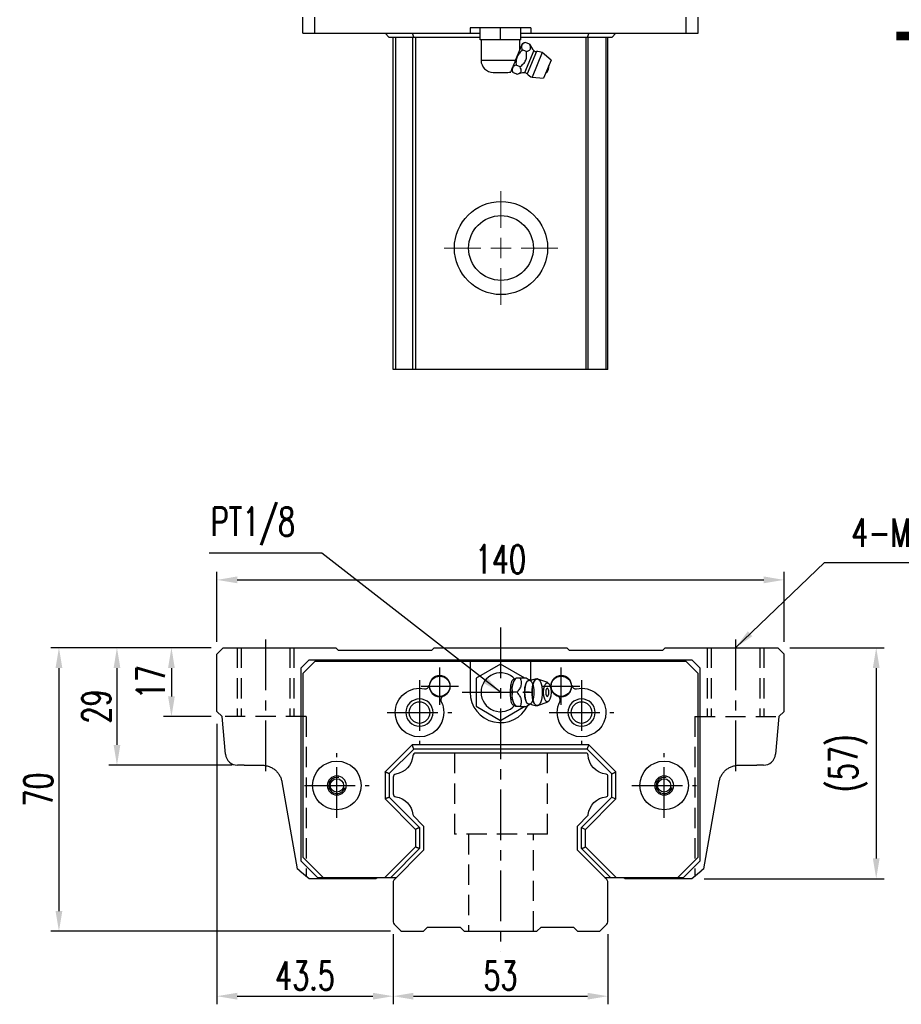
# Model space of a CAD drawing. Header units: millimetres. Extents: x 710 to 1283, y 178 to 676.
# Tile 1 of 3: x 710 to 927, y 188 to 431. Entities that reach past the tile are written whole.
import ezdxf
from ezdxf.enums import TextEntityAlignment as Align

# ---------------------------------------------------------------- set-up
doc = ezdxf.new("R2010")
doc.units = ezdxf.units.MM
doc.header["$LTSCALE"] = 10
doc.linetypes.add('CENTER', pattern=[2, 1.25, -0.25, 0.25, -0.25])
doc.linetypes.add('DASHED', pattern=[0.75, 0.5, -0.25])
for name, color, linetype in [('2', 7, 'Continuous'), ('4', 7, 'Continuous'), ('CHA', 7, 'Continuous'), ('CL', 1, 'CENTER'), ('DIM', 4, 'Continuous'), ('HID', 2, 'DASHED'), ('OUT', 3, 'Continuous')]:
    doc.layers.add(name, color=color, linetype=linetype)
doc.styles.add('DIM-7', font='SIMPLEX.shx', dxfattribs={"width": 0.7, "bigfont": 'chineset.shx'})
doc.styles.add('T', font='kaiu.ttf')
doc.dimstyles.new('CNS', dxfattribs={"dimtxt": 3.5, "dimasz": 2.5, "dimexe": 1, "dimexo": 1.5, "dimgap": 0.09, "dimtad": 0, "dimdsep": 46, "dimtxsty": 'DIM-7', "dimcen": 0.09, "dimclrd": 1, "dimclre": 1, "dimclrt": 4, "dimadec": 0, "dimazin": 0, "dimtfac": 1, "dimtix": 1, "dimtmove": 2, "dimatfit": 3, "dimfxl": 1, "dimtvp": 0.971429, "dimtolj": 1, "dimarcsym": 0})

# ---------------------------------------------------------------- blocks, each defined once
blk = doc.blocks.new('*D74')
at = {"layer": 'DEFPOINTS', "color": 0}
for p in [(898.33, 292.62), (758.33, 274.32), (898.33, 274.32)]:
    blk.add_point(p, dxfattribs=at)
at = {"layer": 'DIM', "color": 7, "lineweight": -2}
for p, q in [((758.33, 277.32), (758.33, 294.62)), ((898.33, 277.32), (898.33, 294.62)), ((763.33, 292.62), (893.33, 292.62))]:
    blk.add_line(p, q, dxfattribs=at)
at = {"layer": 'DIM', "color": 7}
for points in [[(763.33, 293.46), (763.33, 291.79), (758.33, 292.62)], [(893.33, 293.46), (893.33, 291.79), (898.33, 292.62)]]:
    blk.add_solid(points, dxfattribs=at)
at = {"layer": 'DIM', "color": 7, "insert": (828.33, 297.72), "char_height": 7, "attachment_point": 5, "style": 'DIM-7'}
blk.add_mtext('\\A1;140', dxfattribs=at)
blk = doc.blocks.new('*D76')
at = {"layer": 'DEFPOINTS', "color": 0}
for p in [(896.78, 275.87), (875.57, 218.87), (921.08, 218.87)]:
    blk.add_point(p, dxfattribs=at)
at = {"layer": 'DIM', "color": 7, "lineweight": -2}
for p, q in [((899.78, 275.87), (923.08, 275.87)), ((921.08, 270.87), (921.08, 223.87)), ((878.57, 218.87), (923.08, 218.87))]:
    blk.add_line(p, q, dxfattribs=at)
at = {"layer": 'DIM', "color": 7}
for points in [[(920.25, 270.87), (921.91, 270.87), (921.08, 275.87)], [(920.25, 223.87), (921.91, 223.87), (921.08, 218.87)]]:
    blk.add_solid(points, dxfattribs=at)
at = {"layer": 'DIM', "color": 7, "insert": (914.15, 247.37), "char_height": 7, "attachment_point": 5, "rotation": 90, "style": 'DIM-7'}
blk.add_mtext('\\A1;(57)', dxfattribs=at)
blk = doc.blocks.new('*D77')
at = {"layer": 'DEFPOINTS', "color": 0}
for p in [(801.83, 208.19), (854.83, 208.18), (854.83, 189.86)]:
    blk.add_point(p, dxfattribs=at)
at = {"layer": 'DIM', "color": 7, "lineweight": -2}
for p, q in [((801.83, 205.19), (801.83, 187.86)), ((854.83, 205.18), (854.83, 187.86)), ((806.83, 189.86), (849.83, 189.86))]:
    blk.add_line(p, q, dxfattribs=at)
at = {"layer": 'DIM', "color": 7}
for points in [[(806.83, 190.69), (806.83, 189.02), (801.83, 189.86)], [(849.83, 190.69), (849.83, 189.02), (854.83, 189.86)]]:
    blk.add_solid(points, dxfattribs=at)
at = {"layer": 'DIM', "color": 7, "insert": (828.33, 194.96), "char_height": 7, "attachment_point": 5, "style": 'DIM-7'}
blk.add_mtext('\\A1;53', dxfattribs=at)
blk = doc.blocks.new('*D78')
at = {"layer": 'DEFPOINTS', "color": 0}
for p in [(758.33, 260.09), (801.83, 208.19), (801.83, 189.86)]:
    blk.add_point(p, dxfattribs=at)
at = {"layer": 'DIM', "color": 7, "lineweight": -2}
for p, q in [((758.33, 257.09), (758.33, 187.86)), ((801.83, 205.19), (801.83, 187.86)), ((763.33, 189.86), (796.83, 189.86))]:
    blk.add_line(p, q, dxfattribs=at)
at = {"layer": 'DIM', "color": 7}
for points in [[(763.33, 190.69), (763.33, 189.02), (758.33, 189.86)], [(796.83, 190.69), (796.83, 189.02), (801.83, 189.86)]]:
    blk.add_solid(points, dxfattribs=at)
at = {"layer": 'DIM', "color": 7, "insert": (780.08, 194.96), "char_height": 7, "attachment_point": 5, "style": 'DIM-7'}
blk.add_mtext('\\A1;43.5', dxfattribs=at)
blk = doc.blocks.new('*D79')
at = {"layer": 'DEFPOINTS', "color": 0}
for p in [(759.88, 275.87), (747.1, 258.87), (759.88, 258.87)]:
    blk.add_point(p, dxfattribs=at)
at = {"layer": 'DIM', "color": 7, "lineweight": -2}
for p, q in [((756.88, 275.87), (745.1, 275.87)), ((747.1, 270.87), (747.1, 263.87)), ((756.88, 258.87), (745.1, 258.87))]:
    blk.add_line(p, q, dxfattribs=at)
at = {"layer": 'DIM', "color": 7}
for points in [[(746.27, 270.87), (747.93, 270.87), (747.1, 275.87)], [(746.27, 263.87), (747.93, 263.87), (747.1, 258.87)]]:
    blk.add_solid(points, dxfattribs=at)
at = {"layer": 'DIM', "color": 7, "insert": (742, 267.37), "char_height": 7, "attachment_point": 5, "rotation": 90, "style": 'DIM-7'}
blk.add_mtext('\\A1;17', dxfattribs=at)
blk = doc.blocks.new('*D80')
at = {"layer": 'DEFPOINTS', "color": 0}
for p in [(759.88, 275.87), (733.65, 246.87), (765.07, 246.87)]:
    blk.add_point(p, dxfattribs=at)
at = {"layer": 'DIM', "color": 7, "lineweight": -2}
for p, q in [((756.88, 275.87), (731.65, 275.87)), ((733.65, 270.87), (733.65, 251.87)), ((762.07, 246.87), (731.65, 246.87))]:
    blk.add_line(p, q, dxfattribs=at)
at = {"layer": 'DIM', "color": 7}
for points in [[(732.82, 270.87), (734.48, 270.87), (733.65, 275.87)], [(732.82, 251.87), (734.48, 251.87), (733.65, 246.87)]]:
    blk.add_solid(points, dxfattribs=at)
at = {"layer": 'DIM', "color": 7, "insert": (728.55, 261.37), "char_height": 7, "attachment_point": 5, "rotation": 90, "style": 'DIM-7'}
blk.add_mtext('\\A1;29', dxfattribs=at)
blk = doc.blocks.new('*D81')
at = {"layer": 'DEFPOINTS', "color": 0}
for p in [(759.88, 275.87), (719.33, 205.87), (804.15, 205.87)]:
    blk.add_point(p, dxfattribs=at)
at = {"layer": 'DIM', "color": 7, "lineweight": -2}
for p, q in [((756.88, 275.87), (717.33, 275.87)), ((719.33, 270.87), (719.33, 210.87)), ((801.15, 205.87), (717.33, 205.87))]:
    blk.add_line(p, q, dxfattribs=at)
at = {"layer": 'DIM', "color": 7}
for points in [[(718.5, 270.87), (720.17, 270.87), (719.33, 275.87)], [(718.5, 210.87), (720.17, 210.87), (719.33, 205.87)]]:
    blk.add_solid(points, dxfattribs=at)
at = {"layer": 'DIM', "color": 7, "insert": (714.23, 240.87), "char_height": 7, "attachment_point": 5, "rotation": 90, "style": 'DIM-7'}
blk.add_mtext('\\A1;70', dxfattribs=at)
blk = doc.blocks.new('SW_CENTERMARKSYMBOL_6')
at = {"color": 0, "linetype": 'Continuous', "lineweight": 18}
for p, q in [((0, 5), (0, 14)), ((0, 0), (0, 2.5)), ((-5, 0), (-14, 0)), ((0, 0), (-2.5, 0)), ((0, 0), (0, -2.5)), ((0, 0), (2.5, 0)), ((5, 0), (14, 0)), ((0, -5), (0, -14))]:
    blk.add_line(p, q, dxfattribs=at)

msp = doc.modelspace()

# ---------------------------------------------------------------- linework, layer by layer
at = {"color": 7, "linetype": 'Continuous', "lineweight": 25}
for p, q in [((779.534, 427.538), (779.534, 431.538)), ((782.534, 427.538), (782.534, 431.538)), ((874.134, 427.538), (874.134, 431.538)), ((877.134, 427.538), (877.134, 431.538)), ((835.834, 428.888), (820.834, 428.888)), ((820.834, 428.888), (820.834, 427.538)), ((823.334, 425.888), (823.334, 428.888)), ((828.334, 425.888), (828.334, 428.888)), ((833.334, 425.888), (833.334, 428.888)), ((835.834, 428.888), (835.834, 427.538)), ((779.534, 427.538), (782.534, 427.538)), ((782.534, 427.538), (820.834, 427.538)), ((799.9, 427.473), (799.807, 427.538)), ((799.834, 427.538), (800.834, 426.538)), ((806.921, 426.538), (800.834, 426.538)), ((801.834, 344.538), (801.834, 426.538)), ((802.477, 344.538), (802.477, 426.538)), ((806.507, 427.538), (806.921, 426.538)), ((806.701, 344.538), (806.701, 426.538)), ((823.334, 426.538), (806.921, 426.538)), ((807.448, 344.538), (807.448, 426.538)), ((820.834, 427.538), (823.334, 427.538)), ((828.334, 425.888), (823.334, 425.888)), ((823.534, 425.888), (823.534, 420.888)), ((833.334, 425.888), (828.334, 425.888)), ((833.134, 423.561), (833.134, 425.888)), ((833.334, 427.538), (835.834, 427.538)), ((849.749, 426.538), (833.334, 426.538)), ((835.834, 427.538), (874.134, 427.538)), ((849.456, 344.538), (849.456, 426.538)), ((850.163, 427.538), (849.749, 426.538)), ((855.834, 426.538), (849.749, 426.538)), ((849.955, 344.538), (849.955, 426.538)), ((854.386, 344.538), (854.386, 426.538)), ((854.834, 344.538), (854.834, 426.538)), ((856.834, 427.538), (855.834, 426.538)), ((856.861, 427.538), (856.768, 427.473)), ((874.134, 427.538), (877.134, 427.538)), ((833.719, 424.974), (831.898, 420.576)), ((834.492, 425.294), (833.719, 424.974)), ((834.719, 423.013), (833.719, 423.427)), ((836.553, 423.271), (834.287, 417.8)), ((835.492, 424.88), (834.492, 425.294)), ((837.189, 423.014), (834.918, 417.532)), ((823.534, 420.888), (832.027, 420.888)), ((838.651, 422.769), (836.125, 416.672)), ((840.801, 420.904), (838.651, 422.769)), ((840.801, 420.904), (838.964, 416.47)), ((831.079, 418.599), (831.399, 417.827)), ((833.172, 419.279), (832.172, 419.694)), ((826.534, 417.888), (830.134, 417.888)), ((832.399, 417.413), (831.399, 417.827)), ((836.125, 416.672), (838.964, 416.47)), ((802.477, 344.538), (801.834, 344.538)), ((806.701, 344.538), (802.477, 344.538)), ((807.448, 344.538), (806.701, 344.538)), ((849.456, 344.538), (807.448, 344.538)), ((849.955, 344.538), (849.456, 344.538)), ((854.386, 344.538), (849.955, 344.538)), ((854.834, 344.538), (854.386, 344.538))]:
    msp.add_line(p, q, dxfattribs=at)
for radius in [11.5, 8]:
    msp.add_circle((828.452, 374.538), radius, dxfattribs=at)
for centre, radius, start, end in [((840.967, 427.335), 6, 204.03595, 222.63712), ((837.141, 423.813), 0.8, 222.63712, 273.45127), ((837.388, 419.72), 3.3, 67.5, 93.45127), ((826.534, 420.888), 3, 180, 270), ((838.481, 419.267), 1.817, 304.10151, 10.89849), ((830.134, 420.888), 3, 270, 283.68025), ((834.534, 411.805), 6, 92.36288, 110.89373), ((834.32, 417.001), 0.8, 41.54873, 92.36288), ((837.388, 419.72), 3.3, 221.54873, 247.5)]:
    msp.add_arc(centre, radius, start, end, dxfattribs=at)
for points, knots in [([(833.719, 423.427), (833.453, 423.197), (833.204, 422.949), (832.764, 422.394), (832.581, 422.094), (832.378, 421.606), (832.323, 421.436), (832.237, 421.095), (832.207, 420.922), (832.147, 420.399), (832.147, 420.042), (832.172, 419.694)], [0, 0, 0, 0, 0.25, 0.25, 0.5, 0.5, 0.625, 0.625, 0.75, 0.75, 1, 1, 1, 1]), ([(833.172, 419.279), (833.448, 419.508), (833.72, 419.742), (834.086, 420.135), (834.201, 420.275), (834.402, 420.57), (834.488, 420.726), (834.625, 421.057), (834.676, 421.231), (834.742, 421.582), (834.759, 421.76), (834.779, 422.299), (834.752, 422.657), (834.719, 423.013)], [0, 0, 0, 0, 0.25, 0.25, 0.375, 0.375, 0.5, 0.5, 0.625, 0.625, 0.75, 0.75, 1, 1, 1, 1]), ([(834.492, 425.294), (834.286, 425.209), (834.1, 425.111), (833.871, 424.934), (833.803, 424.87), (833.688, 424.73), (833.641, 424.653), (833.538, 424.409), (833.521, 424.228), (833.57, 423.838), (833.633, 423.635), (833.719, 423.427)], [0, 0, 0, 0, 0.25, 0.25, 0.375, 0.375, 0.5, 0.5, 0.75, 0.75, 1, 1, 1, 1]), ([(834.719, 423.013), (834.934, 423.095), (835.144, 423.181), (835.414, 423.342), (835.496, 423.402), (835.63, 423.535), (835.682, 423.609), (835.751, 423.775), (835.767, 423.866), (835.767, 424.055), (835.751, 424.154), (835.675, 424.459), (835.586, 424.669), (835.492, 424.88)], [0, 0, 0, 0, 0.25, 0.25, 0.375, 0.375, 0.5, 0.5, 0.625, 0.625, 0.75, 0.75, 1, 1, 1, 1]), ([(832.027, 420.888), (831.94, 420.68), (831.767, 420.262), (831.49, 419.592), (831.243, 418.997), (831.048, 418.524), (830.887, 418.136), (830.814, 417.961), (830.83, 417.998), (830.835, 418.011)], [0, 0, 0, 0, 0.1322509, 0.2649098, 0.3927052, 0.5165745, 0.6475103, 0.8744064, 1, 1, 1, 1]), ([(832.172, 419.694), (831.966, 419.608), (831.78, 419.51), (831.551, 419.334), (831.483, 419.27), (831.368, 419.129), (831.321, 419.052), (831.219, 418.808), (831.202, 418.627), (831.25, 418.237), (831.313, 418.034), (831.399, 417.827)], [0, 0, 0, 0, 0.25, 0.25, 0.375, 0.375, 0.5, 0.5, 0.75, 0.75, 1, 1, 1, 1]), ([(832.399, 417.413), (832.614, 417.495), (832.824, 417.581), (833.094, 417.741), (833.176, 417.801), (833.31, 417.934), (833.362, 418.008), (833.431, 418.174), (833.447, 418.265), (833.447, 418.454), (833.431, 418.553), (833.355, 418.859), (833.267, 419.069), (833.172, 419.279)], [0, 0, 0, 0, 0.25, 0.25, 0.375, 0.375, 0.5, 0.5, 0.625, 0.625, 0.75, 0.75, 1, 1, 1, 1])]:
    msp.add_open_spline(points, degree=3, knots=knots, dxfattribs=at)
at = {"layer": '2', "color": 7, "linetype": 'DASHED'}
for p, q in [((763.334, 275.874), (763.334, 258.874)), ((764.334, 275.874), (764.334, 258.874)), ((776.334, 275.874), (776.334, 258.874)), ((777.334, 275.874), (777.334, 258.874)), ((879.334, 275.874), (879.334, 258.874)), ((880.334, 275.874), (880.334, 258.874)), ((892.334, 275.874), (892.334, 258.874)), ((893.334, 275.874), (893.334, 258.874)), ((780.334, 258.874), (759.884, 258.874)), ((780.334, 258.874), (780.334, 219.512)), ((876.334, 258.874), (896.784, 258.874)), ((876.334, 258.874), (876.334, 219.512)), ((816.952, 249.874), (816.952, 229.874)), ((839.952, 229.874), (839.952, 249.874)), ((839.952, 229.874), (816.952, 229.874)), ((820.452, 229.874), (820.452, 205.874)), ((836.452, 205.874), (836.452, 229.874))]:
    msp.add_line(p, q, dxfattribs=at)
at = {"layer": '2', "color": 7, "linetype": 'Continuous'}
for p, q in [((828.334, 271.803), (822.334, 268.339)), ((834.334, 268.339), (828.334, 271.803)), ((822.334, 268.339), (822.334, 261.41)), ((832.162, 268.376), (831.854, 268.01)), ((834.775, 268.374), (833.179, 268.374)), ((840.01, 267.251), (837.563, 268.143)), ((837.563, 261.606), (840.01, 262.497)), ((822.334, 261.41), (828.334, 257.946)), ((828.334, 257.946), (834.334, 261.41)), ((831.854, 261.739), (832.162, 261.373)), ((849.456, 249.874), (807.448, 249.874)), ((801.834, 243.945), (801.834, 239.803)), ((854.834, 239.582), (854.834, 244.166)), ((806.834, 234.375), (809.188, 232.022)), ((847.48, 232.019), (849.834, 234.373)), ((809.334, 231.668), (809.334, 226.08)), ((847.334, 226.082), (847.334, 231.666)), ((809.188, 225.726), (802.127, 218.665)), ((854.541, 218.668), (847.48, 225.729)), ((801.834, 217.958), (801.834, 208.186)), ((854.834, 208.183), (854.834, 217.961)), ((802.054, 207.656), (803.615, 206.094)), ((809.336, 205.874), (810.335, 206.873)), ((810.335, 206.874), (818.334, 206.874)), ((818.335, 206.875), (819.335, 205.874)), ((837.335, 205.874), (838.335, 206.874)), ((838.334, 206.874), (846.334, 206.874)), ((846.335, 206.875), (847.335, 205.875)), ((853.055, 206.094), (854.614, 207.653)), ((804.146, 205.874), (809.336, 205.874)), ((819.335, 205.874), (837.334, 205.874)), ((847.335, 205.874), (852.525, 205.874))]:
    msp.add_line(p, q, dxfattribs=at)
for centre, radius, start, end in [((828.334, 264.874), 4.8, 41.84413, 318.15588), ((838.482, 264.874), 1.817, 0, 25.36197), ((838.482, 264.874), 1.817, 334.63803, 0), ((807.448, 249.124), 0.75, 90, 175.35118), ((849.456, 249.374), 0.5, 2.22905, 90), ((802.584, 243.945), 0.75, 98.23971, 180), ((854.334, 244.166), 0.5, 0, 84.02428), ((802.584, 239.803), 0.75, 180, 261.76029), ((854.334, 239.582), 0.5, 275.97572, 0), ((807.187, 234.729), 0.5, 185.97786, 225), ((849.481, 234.726), 0.5, 314.99998, 354.04843), ((802.834, 217.958), 1, 135.00001, 180), ((853.834, 217.961), 1, 0, 45), ((802.584, 208.186), 0.75, 180, 225.00008), ((854.084, 208.183), 0.75, 314.99994, 0), ((804.146, 206.624), 0.75, 225.00008, 270), ((852.525, 206.624), 0.75, 270, 314.99994)]:
    msp.add_arc(centre, radius, start, end, dxfattribs=at)
at = {"layer": '2', "color": 7, "linetype": 'Continuous', "extrusion": (0, 0, -1)}
for centre, radius, start, end in [((-801.767, 249.586), 4.95, 184.64882, 261.76029), ((-854.901, 249.586), 4.95, 275.97572, 357.77095), ((-801.767, 234.161), 4.95, 98.23971, 174.02214), ((-854.901, 234.161), 4.95, 5.95157, 84.02428), ((-808.834, 231.668), 0.5, 135, 180), ((-847.834, 231.666), 0.5, 0, 45.00002), ((-808.834, 226.08), 0.5, 180, 224.99999), ((-847.834, 226.082), 0.5, 315, 0)]:
    msp.add_arc(centre, radius, start, end, dxfattribs=at)
at = {"layer": '2', "color": 7, "linetype": 'Continuous'}
for centre, major_axis, start_param, end_param in [((832.4, 264.874), (0, 3.445), 0.4270949, 2.7144982), ((835.422, 264.874), (0, 2.962), 0, 3.1415928), ((835.422, 264.874), (0, 2.962), 6.0887993, 6.2831853), ((837.389, 264.874), (0, 3.3), 0, 3.1415926), ((837.389, 264.874), (0, 3.3), 6.1447586, 6.2831853), ((839.884, 264.874), (0, 1), 0, 3.1415928), ((839.884, 264.874), (0, 1), 5.6040129, 6.2831853), ((839.884, 264.874), (0, 1), 3.1415926, 3.8208643), ((835.422, 264.874), (0, 2.962), 3.1415926, 3.3370582), ((837.389, 264.874), (0, 3.3), 3.1415927, 3.2801171)]:
    msp.add_ellipse(centre, major_axis=major_axis, ratio=0.382683, start_param=start_param, end_param=end_param, dxfattribs=at)
for centre, major_axis in [((835.422, 264.874), (0, 2.962)), ((837.389, 264.874), (0, 3.3)), ((839.884, 264.874), (0, 2.4))]:
    msp.add_ellipse(centre, major_axis=major_axis, ratio=0.382683, dxfattribs=at)
for points, knots in [([(831.901, 261.686), (831.856, 261.652), (831.81, 261.628), (831.673, 261.588), (831.58, 261.602), (831.405, 261.713), (831.322, 261.808), (831.178, 262.058), (831.115, 262.214), (831.006, 262.574), (830.961, 262.784), (830.869, 263.38), (830.841, 263.791), (830.808, 264.791), (830.81, 265.396), (830.867, 266.291), (830.899, 266.599), (830.992, 267.117), (831.049, 267.34), (831.187, 267.715), (831.272, 267.872), (831.443, 268.07), (831.531, 268.126), (831.703, 268.158), (831.791, 268.137), (831.883, 268.076), (831.892, 268.07), (831.901, 268.063)], [0, 0, 0, 0, 0.0360275, 0.0360275, 0.1070265, 0.1070265, 0.1753847, 0.1753847, 0.2415106, 0.2415106, 0.3113086, 0.3113086, 0.4329125, 0.4329125, 0.6100429, 0.6100429, 0.7029399, 0.7029399, 0.7803107, 0.7803107, 0.858407, 0.858407, 0.9263707, 0.9263707, 0.9927712, 0.9927712, 1, 1, 1, 1]), ([(831.404, 264.875), (831.234, 265.421), (831.156, 266.007), (831.423, 267.229), (831.763, 267.824), (832.178, 268.374)], [0, 0, 0, 0, 0.5, 0.5, 1, 1, 1, 1]), ([(833.179, 268.374), (833.298, 268.028), (833.409, 267.674), (833.466, 267.045), (833.449, 266.777), (833.303, 266.249), (833.176, 265.987), (832.842, 265.44), (832.626, 265.155), (832.405, 264.875)], [0, 0, 0, 0, 0.316279, 0.316279, 0.5305075, 0.5305075, 0.7443494, 0.7443494, 1, 1, 1, 1]), ([(835.666, 267.778), (835.491, 267.864), (835.162, 268.05), (834.859, 268.286), (834.76, 268.389), (834.759, 268.39)], [0, 0, 0, 0, 0.4665667, 0.9926759, 1, 1, 1, 1]), ([(835.809, 267.773), (835.811, 267.773), (835.809, 267.772), (835.675, 267.763), (835.66, 267.771), (835.656, 267.776)], [0, 0, 0, 0, 0.2139158, 0.7161953, 1, 1, 1, 1]), ([(837.389, 268.153), (837.225, 268.163), (836.825, 268.152), (836.284, 268.007), (835.94, 267.834), (835.812, 267.756)], [0, 0, 0, 0, 0.2958099, 0.7301371, 1, 1, 1, 1]), ([(832.178, 261.375), (831.765, 261.921), (831.429, 262.507), (831.156, 263.729), (831.233, 264.324), (831.404, 264.874)], [0, 0, 0, 0, 0.5, 0.5, 1, 1, 1, 1]), ([(832.405, 264.874), (832.677, 264.528), (832.945, 264.174), (833.28, 263.545), (833.381, 263.277), (833.469, 262.749), (833.457, 262.487), (833.365, 261.94), (833.275, 261.655), (833.179, 261.375)], [0, 0, 0, 0, 0.316279, 0.316279, 0.5305075, 0.5305075, 0.7443494, 0.7443494, 1, 1, 1, 1]), ([(833.179, 261.374), (833.734, 261.374), (834.295, 261.374), (834.752, 261.374), (834.79, 261.374), (834.776, 261.374)], [0, 0, 0, 0, 0.6004936, 0.6004936, 1, 1, 1, 1]), ([(834.777, 261.371), (834.795, 261.389), (834.935, 261.527), (835.238, 261.756), (835.554, 261.914), (835.665, 261.964)], [0, 0, 0, 0, 0.0950335, 0.7034174, 1, 1, 1, 1]), ([(835.651, 261.97), (835.668, 261.979), (835.699, 261.999), (835.835, 261.96), (835.822, 261.971), (835.82, 261.973)], [0, 0, 0, 0, 0.3884838, 0.9316371, 1, 1, 1, 1]), ([(835.817, 261.992), (835.947, 261.912), (836.292, 261.738), (836.833, 261.598), (837.228, 261.584), (837.389, 261.592)], [0, 0, 0, 0, 0.2760067, 0.7089354, 1, 1, 1, 1])]:
    msp.add_open_spline(points, degree=3, knots=knots, dxfattribs=at)
for points, degree in [([(832.178, 268.374), (832.167, 268.374), (832.161, 268.374), (832.161, 268.374)], 3), ([(833.179, 268.374), (832.178, 268.374)], 1), ([(832.405, 264.874), (831.404, 264.874)], 1), ([(833.179, 261.374), (832.178, 261.374)], 1)]:
    msp.add_open_spline(points, degree=degree, dxfattribs=at)
at = {"layer": '4', "color": 7, "linetype": 'DASHED'}
msp.add_open_spline([(835.499, 264.874), (834.498, 264.874)], degree=1, dxfattribs=at)
at = {"layer": 'CL', "color": 7}
for p, q in [((828.334, 280.874), (828.334, 200.874)), ((770.334, 277.874), (770.334, 244.798)), ((886.334, 277.874), (886.334, 244.798)), ((813.334, 261.774), (813.334, 270.974)), ((843.334, 261.774), (843.334, 270.974)), ((808.334, 267.874), (808.334, 251.874)), ((848.334, 267.874), (848.334, 251.874)), ((808.734, 266.374), (817.934, 266.374)), ((838.734, 266.374), (847.934, 266.374)), ((818.834, 264.874), (837.834, 264.874)), ((800.334, 259.874), (816.334, 259.874)), ((840.334, 259.874), (856.334, 259.874)), ((787.934, 233.874), (787.934, 249.874)), ((868.734, 233.874), (868.734, 249.874)), ((779.934, 241.874), (795.934, 241.874)), ((860.734, 241.874), (876.734, 241.874))]:
    msp.add_line(p, q, dxfattribs=at)
at = {"layer": 'HID', "color": 7}
for p, q in [((799.834, 245.203), (799.834, 245.204)), ((856.834, 245.202), (856.834, 245.202)), ((807.334, 231.044), (807.334, 231.045))]:
    msp.add_line(p, q, dxfattribs=at)
at = {"layer": 'OUT', "color": 7}
for p, q in [((759.884, 275.874), (758.334, 274.324)), ((759.884, 275.874), (787.684, 275.874)), ((788.334, 275.224), (787.684, 275.874)), ((811.334, 275.224), (788.334, 275.224)), ((811.984, 275.874), (811.334, 275.224)), ((811.984, 275.874), (844.684, 275.874)), ((845.334, 275.224), (844.684, 275.874)), ((868.334, 275.224), (845.334, 275.224)), ((868.984, 275.874), (868.334, 275.224)), ((868.984, 275.874), (896.784, 275.874)), ((898.334, 274.324), (896.784, 275.874)), ((758.334, 260.094), (758.334, 274.324)), ((779.134, 270.875), (781.133, 272.874)), ((782.534, 272.474), (779.534, 269.474)), ((781.133, 272.874), (875.535, 272.874)), ((874.134, 272.474), (782.534, 272.474)), ((820.834, 272.474), (820.834, 264.874)), ((835.834, 267.77), (835.834, 272.474)), ((877.134, 269.474), (874.134, 272.474)), ((875.535, 272.874), (877.534, 270.875)), ((898.334, 260.094), (898.334, 274.324)), ((779.134, 223.174), (779.134, 270.875)), ((877.534, 270.875), (877.534, 223.174)), ((779.534, 269.474), (779.534, 224.174)), ((877.134, 224.174), (877.134, 269.474)), ((758.334, 260.094), (759.634, 258.874)), ((897.034, 258.874), (898.334, 260.094)), ((760.444, 249.613), (759.634, 258.874)), ((897.034, 258.874), (896.224, 249.613)), ((806.505, 251.874), (799.834, 245.203)), ((806.919, 250.874), (800.834, 244.789)), ((850.161, 251.874), (806.505, 251.874)), ((806.919, 250.874), (806.505, 251.874)), ((849.747, 250.874), (806.919, 250.874)), ((855.834, 244.787), (849.747, 250.874)), ((856.834, 245.202), (850.161, 251.874)), ((765.066, 246.874), (763.433, 246.874)), ((765.066, 246.874), (769.462, 246.874)), ((887.206, 246.874), (891.602, 246.874)), ((893.235, 246.874), (891.602, 246.874)), ((799.834, 245.203), (799.834, 238.544)), ((800.834, 244.789), (800.834, 238.959)), ((855.834, 238.96), (855.834, 244.787)), ((856.834, 238.546), (856.834, 245.202)), ((774.386, 242.743), (778.16, 221.337)), ((878.508, 221.337), (882.282, 242.743)), ((799.834, 238.544), (807.334, 231.044)), ((800.834, 238.959), (808.334, 231.459)), ((848.334, 231.46), (855.834, 238.96)), ((849.334, 231.046), (856.834, 238.546)), ((855.834, 238.96), (856.834, 238.546)), ((807.334, 231.044), (807.334, 226.702)), ((808.334, 231.459), (808.334, 226.287)), ((848.334, 226.287), (848.334, 231.46)), ((848.334, 231.46), (849.334, 231.046)), ((849.334, 226.702), (849.334, 231.046)), ((807.334, 226.702), (799.807, 219.174)), ((808.334, 226.287), (801.221, 219.174)), ((855.447, 219.174), (848.334, 226.287)), ((856.861, 219.174), (849.334, 226.702)), ((779.534, 224.174), (784.534, 219.174)), ((872.134, 219.174), (877.134, 224.174)), ((778.834, 220.771), (778.16, 221.337)), ((779.134, 223.174), (783.134, 219.174)), ((873.534, 219.174), (877.534, 223.174)), ((878.508, 221.337), (877.834, 220.771)), ((778.834, 220.771), (781.094, 218.874)), ((781.094, 218.874), (797.574, 218.874)), ((783.134, 219.174), (784.534, 219.174)), ((784.534, 219.174), (802.636, 219.174)), ((797.574, 218.874), (797.874, 219.174)), ((854.035, 219.174), (872.134, 219.174)), ((858.794, 219.174), (859.094, 218.874)), ((859.094, 218.874), (875.574, 218.874)), ((872.134, 219.174), (873.534, 219.174)), ((875.574, 218.874), (877.834, 220.771))]:
    msp.add_line(p, q, dxfattribs=at)
for centre, radius in [((813.334, 266.364), 2.5), ((843.334, 266.364), 2.5), ((787.934, 241.874), 1.65), ((868.734, 241.874), 1.65)]:
    msp.add_circle(centre, radius, dxfattribs=at)
at = {"layer": 'OUT', "color": 7, "extrusion": (0, 0, -1)}
for centre in [(-808.334, 259.874), (-848.334, 259.874)]:
    msp.add_circle(centre, 2.6, dxfattribs=at)
at = {"layer": 'OUT', "color": 7}
for centre, radius, start, end in [((813.334, 266.374), 2.6, 0, 180), ((843.334, 266.374), 2.6, 0, 180), ((809.752, 266.729), 1, 258.31645, 354.34133), ((813.334, 266.374), 2.6, 180, 0), ((843.334, 266.374), 2.6, 180, 0), ((846.916, 266.729), 1, 185.65867, 281.68355), ((808.334, 259.874), 3.35, 0, 180), ((814.596, 263.003), 1, 110.52149, 206.54637), ((828.334, 264.874), 7.5, 180, 334.50068), ((842.072, 263.003), 1, 333.45363, 69.47851), ((848.334, 259.874), 3.35, 0, 180), ((808.334, 259.874), 3.35, 180, 0), ((848.334, 259.874), 3.35, 180, 0), ((763.433, 249.874), 3, 185, 270), ((893.235, 249.874), 3, 270, 355), ((787.934, 241.874), 2.35, 0, 180), ((787.934, 241.874), 2, 75, 345), ((868.734, 241.874), 2.35, 0, 180), ((868.734, 241.874), 2, 75, 345), ((787.934, 241.874), 2.35, 180, 0), ((868.734, 241.874), 2.35, 180, 0)]:
    msp.add_arc(centre, radius, start, end, dxfattribs=at)
at = {"layer": 'OUT', "color": 7, "extrusion": (0, 0, -1)}
for centre, start, end in [((-808.334, 259.874), 0, 101.68355), ((-848.334, 259.874), 78.31645, 180), ((-808.334, 259.874), 153.45363, 180), ((-848.334, 259.874), 0, 26.54637), ((-808.334, 259.874), 180, 0), ((-848.334, 259.874), 180, 0), ((-787.934, 241.874), 0, 180), ((-868.734, 241.874), 0, 180), ((-787.934, 241.874), 180, 0), ((-868.734, 241.874), 180, 0)]:
    msp.add_arc(centre, 6, start, end, dxfattribs=at)
at = {"layer": 'OUT', "color": 7}
for points in [[(849.747, 250.874), (850.162, 251.874)], [(800.834, 244.789), (799.834, 245.203)], [(855.834, 244.787), (856.834, 245.202)], [(800.834, 238.959), (799.834, 238.545)], [(808.334, 231.459), (807.333, 231.045)], [(808.334, 226.287), (807.334, 226.702)], [(848.334, 226.287), (849.334, 226.702)]]:
    msp.add_open_spline(points, degree=1, dxfattribs=at)
for points in [[(769.462, 246.874), (769.757, 246.874), (770.049, 246.848), (770.624, 246.746), (770.911, 246.669), (771.462, 246.466), (771.725, 246.342), (772.226, 246.051), (772.467, 245.881), (772.908, 245.509), (773.11, 245.306), (773.48, 244.864), (773.648, 244.624), (773.935, 244.127), (774.057, 243.866), (774.257, 243.32), (774.335, 243.034), (774.386, 242.743)], [(882.282, 242.743), (882.334, 243.034), (882.41, 243.315), (882.608, 243.859), (882.731, 244.123), (883.022, 244.626), (883.187, 244.862), (883.555, 245.302), (883.76, 245.509), (884.203, 245.883), (884.439, 246.049), (884.939, 246.34), (885.206, 246.466), (885.757, 246.669), (886.039, 246.745), (886.615, 246.848), (886.91, 246.874), (887.206, 246.874)]]:
    msp.add_open_spline(points, degree=3, knots=[0, 0, 0, 0, 0.125, 0.125, 0.25, 0.25, 0.375, 0.375, 0.5, 0.5, 0.625, 0.625, 0.75, 0.75, 0.875, 0.875, 1, 1, 1, 1], dxfattribs=at)

# ---------------------------------------------------------------- block references
at = {"color": 7, "linetype": 'Continuous', "lineweight": 0}
msp.add_blockref('SW_CENTERMARKSYMBOL_6', (828.452, 374.538), dxfattribs=at)

# ---------------------------------------------------------------- texts
at = {"layer": 'CHA', "style": 'T'}
msp.add_text('TRH55FE-XN', height=19.2, dxfattribs=at).set_placement((990.584, 418.172), align=Align.MIDDLE)
at = {"layer": 'DIM', "color": 7, "char_height": 7, "style": 'DIM-7'}
for s, insert, attachment_point in [('\\A1;PT1/8', (777.63, 301.163), 9), ('\\A1;4-M14dp17,%%C20', (914.928, 298.474), 7)]:
    msp.add_mtext(s, dxfattribs=dict(at, insert=insert, attachment_point=attachment_point))

# ---------------------------------------------------------------- dimensions: what is measured, and where the dimension line sits
at = {"layer": 'DIM', "color": 7}
for base, p1, p2, angle, picture, middle in [((898.334, 292.624), (758.334, 274.324), (898.334, 274.324), 180, '*D74', (828.334, 297.724)), ((719.334, 205.874), (759.884, 275.874), (804.146, 205.874), 90, '*D81', (714.234, 240.874)), ((733.648, 246.874), (759.884, 275.874), (765.066, 246.874), 90, '*D80', (728.548, 261.374)), ((747.1, 258.874), (759.884, 275.874), (759.884, 258.874), 90, '*D79', (742, 267.374)), ((801.834, 189.857), (758.334, 260.094), (801.834, 208.186), 180, '*D78', (780.084, 194.957))]:
    dim = msp.add_linear_dim(base=base, p1=p1, p2=p2, angle=angle, dimstyle='CNS', override={"dimscale": 2, "dimgap": 0.8, "dimtad": 1, "dimclrd": 7, "dimclre": 7, "dimclrt": 7, "dimadec": 2, "dimazin": 2, "dimtmove": 1}, dxfattribs=at)
    dim.commit()
    dim.dimension.update_dxf_attribs({"geometry": picture, "text_midpoint": middle})
dim = msp.add_linear_dim(base=(921.08, 218.874), p1=(896.784, 275.874), p2=(875.574, 218.874), angle=90, text='(<>)', dimstyle='CNS', override={"dimscale": 2, "dimgap": 0.8, "dimtad": 1, "dimclrd": 7, "dimclre": 7, "dimclrt": 7, "dimadec": 2, "dimazin": 2, "dimtmove": 1}, dxfattribs=at)
dim.commit()
dim.dimension.update_dxf_attribs({"geometry": '*D76', "text_midpoint": (914.147, 247.374)})
dim = msp.add_linear_dim(base=(854.834, 189.857), p1=(801.834, 208.186), p2=(854.834, 208.183), dimstyle='CNS', override={"dimscale": 2, "dimgap": 0.8, "dimtad": 1, "dimclrd": 7, "dimclre": 7, "dimclrt": 7, "dimadec": 2, "dimazin": 2, "dimtmove": 1}, dxfattribs=at)
dim.commit()
dim.dimension.update_dxf_attribs({"geometry": '*D77', "text_midpoint": (828.334, 194.957)})

# ---------------------------------------------------------------- leaders
at = {"layer": 'DIM', "color": 7, "annotation_type": 0, "has_hookline": 1}
for points, hookline_direction, text_width in [([(828.334, 264.874), (784.23, 299.203), (779.23, 299.203)], 1, 21.233), ([(886.334, 275.874), (908.328, 296.874), (913.328, 296.874)], 0, 56.7)]:
    msp.add_leader(points, dimstyle='CNS', override={"dimscale": 2, "dimgap": 0.8, "dimtad": 1, "dimclrd": 7, "dimclre": 4, "dimadec": 2, "dimazin": 2, "dimtmove": 1}, dxfattribs=dict(at, hookline_direction=hookline_direction, text_width=text_width))

doc.saveas('drawing.dxf')
